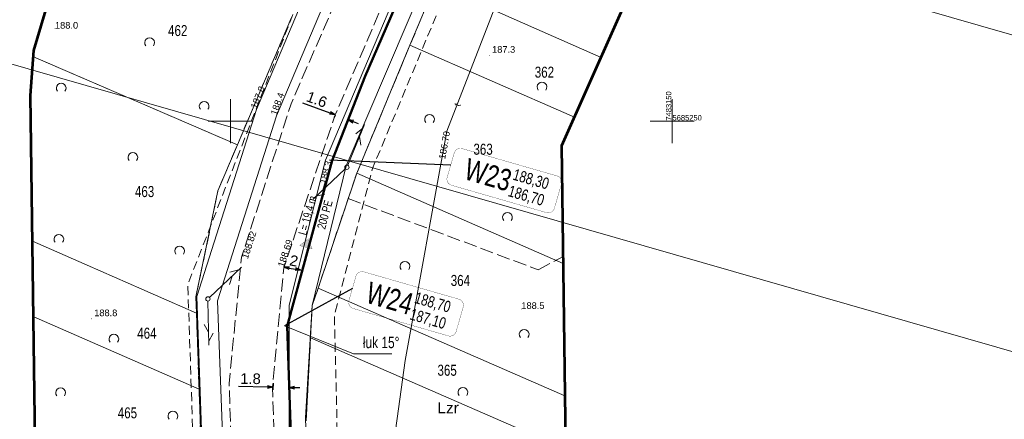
# Model space of a CAD drawing. Header units: metres. Extents: x 7482748 to 7484637, y 5684406 to 5687014.
# Tile 31 of 180: x 7483076 to 7483188, y 5685216 to 5685261. Entities that reach past the tile are written whole.
import ezdxf
from ezdxf.enums import TextEntityAlignment as Align
from ezdxf.lldxf.tags import DXFTag

# ---------------------------------------------------------------- set-up
doc = ezdxf.new("R2010")
doc.units = ezdxf.units.M
doc.header["$MEASUREMENT"] = 0
for name, pattern in [('1', [1.5, 1, -0.5]), ('KTJZ01_500', [2, 1.5, -0.5]), ('l217_500', [2, 1.5, -0.5]), ('l218_500', [1, 0.5, -0.5]), ('PTTL_500', [1.5, 1, -0.5])]:
    doc.linetypes.add(name, pattern=pattern)
for name, color, linetype, lineweight in [('.domiar', 250, 'Continuous', 9), ('.ks tłoczny', 104, 'Continuous', 50), ('_Dzialki', 7, 'Continuous', 0), ('_Dzialki_opis', 7, 'Continuous', 0), ('_Kontury', 7, 'Continuous', 0), ('_Podzial_sekcyjny_krzyze', 7, '1', 13), ('_Uzytki', 7, 'Continuous', 0), ('_Uzytki_opis', 7, 'Continuous', 0), ('_Zakres2', 7, 'Continuous', 0), ('GES__SUSM04_01P', 7, 'Continuous', 13), ('PTTL02_P', 7, 'Continuous', 13), ('RTPW01_P', 7, 'Continuous', 0), ('RTPW02_P', 7, 'Continuous', 0), ('SUPT_L_0', 30, 'Continuous', 13)]:
    doc.layers.add(name, color=color, linetype=linetype, lineweight=lineweight)
doc.layers.add('_ramki_nieplotowane', color=7, linetype='Continuous', lineweight=0, plot=False)
doc.layers.add('GES__SUPS01_07G', color=7, linetype='Continuous', lineweight=13, true_color=0xff9100, transparency=0.25)
doc.layers.add('GES__SUPT_pT', color=7, linetype='Continuous', lineweight=13, true_color=0xff9100, transparency=0.25)
doc.layers.add('GES__SUPS01_07P', color=7, linetype='Continuous', lineweight=13, true_color=0xff9100)
doc.layers.add('GES__SUPT_pL', color=7, linetype='Continuous', lineweight=13, true_color=0xff9100)
doc.layers.add('IS_kanalizacja_sanitarna', color=7, linetype='SOLID', true_color=0x000000)
doc.layers.add('IS_Opisy_działek_Net', color=7, linetype='SOLID', true_color=0x000000)
doc.layers.add('IS_Węzeł_sieci_kanalizacyjnej_-_opisy', color=7, linetype='Continuous')
for name, color, linetype, lineweight, transparency in [('KTJZ01_O', 7, 'KTJZ01_500', 13, 0.5), ('PTRW02_O', 7, 'Continuous', 13, 0.5), ('PTTL02_O', 7, 'PTTL_500', 13, 0.5), ('RTPW01_G', 7, 'Continuous', 13, 0.25), ('RTPW02_G', 7, 'Continuous', 13, 0.25)]:
    doc.layers.add(name, color=color, linetype=linetype, lineweight=lineweight, transparency=transparency)
doc.styles.get("Standard").update_dxf_attribs({"font": 'simplex.shx', "width": 0.75})
doc.styles.add('STYL_ARIAL', font='simplex.shx', dxfattribs={"width": 0.75, "oblique": 0.1})
doc.styles.add('Style-Arial', font='arial.ttf')
tags = doc.linetypes.add('SOLID', pattern=[10, 10, 0]).pattern_tags.tags
tags[6:7] = [DXFTag(74, 4), DXFTag(75, 0), DXFTag(340, '0'), DXFTag(46, 0.0), DXFTag(50, 0.0), DXFTag(44, 0.0), DXFTag(45, 0.0)]
tags[4:5] = [DXFTag(74, 4), DXFTag(75, 0), DXFTag(340, '0'), DXFTag(46, 0.0), DXFTag(50, 0.0), DXFTag(44, 0.0), DXFTag(45, 0.0)]
doc.dimstyles.get("Standard").update_dxf_attribs({"dimtxt": 0.18, "dimasz": 0.18, "dimexe": 0.18, "dimexo": 0.0625, "dimgap": 0.09, "dimtad": 0, "dimtih": 1, "dimtoh": 1, "dimdec": 4, "dimzin": 0, "dimdsep": 46, "dimtxsty": 'Standard', "dimcen": 0.09, "dimadec": 0, "dimazin": 0, "dimtfac": 1, "dimtdec": 4, "dimtofl": 0, "dimtmove": 0, "dimatfit": 3, "dimfxl": 0, "dimtolj": 1, "dimtzin": 0, "dimarcsym": 0})

# ---------------------------------------------------------------- blocks, each defined once
blk = doc.blocks.new('SUPS01_3')
at = {"layer": 'GES__SUPS01_07P', "linetype": 'Continuous', "lineweight": 13}
h = blk.add_hatch(color=256, dxfattribs=at)
edge = h.paths.add_edge_path()
edge.add_arc((0, 0), 0.045, 0, 360)
blk = doc.blocks.new('RTPW01')
at = {"layer": 'RTPW01_P', "linetype": 'Continuous', "lineweight": 0}
h = blk.add_hatch(color=256, dxfattribs=at)
edge = h.paths.add_edge_path()
edge.add_arc((0, 0), 0.045, 0, 360)
blk = doc.blocks.new('RTPW01_1')
at = {"layer": 'RTPW02_P', "linetype": 'Continuous', "lineweight": 0}
h = blk.add_hatch(color=256, dxfattribs=at)
edge = h.paths.add_edge_path()
edge.add_arc((0, 0), 0.045, 0, 360)
blk = doc.blocks.new('PTTL02')
at = {"layer": 'PTTL02_P', "linetype": 'Continuous', "lineweight": 13}
blk.add_arc((0, 0), 0.55, 320.48, 219.52, dxfattribs=at)
blk = doc.blocks.new('SUSM04_01_3')
at = {"layer": 'GES__SUSM04_01P', "linetype": 'Continuous', "lineweight": 13}
blk.add_circle((0, 0), 0.25, dxfattribs=at)
blk = doc.blocks.new('SUPT01_15')
at = {"layer": 'SUPT_L_0', "color": 30, "linetype": 'Continuous', "lineweight": 13}
blk.add_line((0.25, 0), (5.25, 0), dxfattribs=at)
at = {"layer": 'SUPT_L_0', "color": 30, "linetype": 'Continuous', "lineweight": 13, "flags": 128}
for points in [[(3.77, 0), (2.9, -0.5)], [(3.9, 0.5), (4.77, 0)]]:
    blk.add_lwpolyline(points, dxfattribs=at)
blk = doc.blocks.new('SUPT01_16')
at = {"layer": 'SUPT_L_0', "color": 30, "linetype": 'Continuous', "lineweight": 13}
blk.add_line((0.25, 0), (5.25, 0), dxfattribs=at)
at = {"layer": 'SUPT_L_0', "color": 30, "linetype": 'Continuous', "lineweight": 13, "flags": 128}
for points in [[(3.77, 0), (2.9, -0.5)], [(3.9, 0.5), (4.77, 0)]]:
    blk.add_lwpolyline(points, dxfattribs=at)
blk = doc.blocks.new('SUPT01_17')
at = {"layer": 'SUPT_L_0', "color": 30, "linetype": 'Continuous', "lineweight": 13}
blk.add_line((0.25, 0), (5.25, 0), dxfattribs=at)
at = {"layer": 'SUPT_L_0', "color": 30, "linetype": 'Continuous', "lineweight": 13, "flags": 128}
for points in [[(3.77, 0), (2.9, -0.5)], [(3.9, 0.5), (4.77, 0)]]:
    blk.add_lwpolyline(points, dxfattribs=at)
blk = doc.blocks.new('SUPT01_18')
at = {"layer": 'SUPT_L_0', "color": 30, "linetype": 'Continuous', "lineweight": 13}
blk.add_line((0.25, 0), (5.25, 0), dxfattribs=at)
at = {"layer": 'SUPT_L_0', "color": 30, "linetype": 'Continuous', "lineweight": 13, "flags": 128}
for points in [[(3.77, 0), (2.9, -0.5)], [(3.9, 0.5), (4.77, 0)]]:
    blk.add_lwpolyline(points, dxfattribs=at)
blk = doc.blocks.new('TerminatorOpen_0.5')
at = {"color": 0, "linetype": 'ByBlock', "lineweight": -2}
for q in [(-1, 0.25), (-1, 0), (-1, -0.25)]:
    blk.add_line((0, 0), q, dxfattribs=at)
blk = doc.blocks.new('*D509')
at = {"layer": '.domiar', "color": 0, "linetype": 'Continuous', "lineweight": -2, "transparency": 16777216}
for p, q in [((7483111.29, 5685250.92), (7483108.21, 5685252.05)), ((7483111.85, 5685250.66), (7483111.76, 5685250.43)), ((7483113.32, 5685250.12), (7483113.24, 5685249.89)), ((7483113.91, 5685249.96), (7483114.48, 5685249.75))]:
    blk.add_line(p, q, dxfattribs=at)
at = {"layer": 'Defpoints', "color": 0, "linetype": 'Continuous', "transparency": 16777216}
for p in [(7483111.86, 5685250.71), (7483111.95, 5685250.94), (7483113.42, 5685250.4)]:
    blk.add_point(p, dxfattribs=at)
at = {"layer": '.domiar', "color": 0, "linetype": 'Continuous', "lineweight": -2, "transparency": 16777216, "xscale": 0.61, "yscale": 0.61, "zscale": 0.61}
for p, rotation in [((7483111.86, 5685250.71), 339.858189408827), ((7483113.34, 5685250.17), 159.8581894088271)]:
    blk.add_blockref('TerminatorOpen_0.5', p, dxfattribs=dict(at, rotation=rotation))
at = {"layer": '.domiar', "color": 0, "linetype": 'Continuous', "transparency": 16777216, "insert": (7483109.78, 5685252.45), "char_height": 1.2, "attachment_point": 5, "rotation": 339.8582, "style": 'Style-Arial'}
blk.add_mtext('\\A1;1.6', dxfattribs=at)
blk = doc.blocks.new('*D510')
at = {"layer": '.domiar', "color": 0, "linetype": 'Continuous', "lineweight": -2, "transparency": 16777216}
for p, q in [((7483104.21, 5685219.91), (7483100.93, 5685219.96)), ((7483104.83, 5685220.36), (7483104.82, 5685219.6)), ((7483106.64, 5685220.33), (7483106.63, 5685219.57)), ((7483107.25, 5685219.86), (7483107.86, 5685219.85))]:
    blk.add_line(p, q, dxfattribs=at)
at = {"layer": 'Defpoints', "color": 0, "linetype": 'Continuous', "transparency": 16777216}
for p in [(7483104.82, 5685219.9), (7483104.83, 5685220.66), (7483106.65, 5685220.63)]:
    blk.add_point(p, dxfattribs=at)
at = {"layer": '.domiar', "color": 0, "linetype": 'Continuous', "lineweight": -2, "transparency": 16777216, "xscale": 0.61, "yscale": 0.61, "zscale": 0.61}
for p, rotation in [((7483104.82, 5685219.9), 359.163626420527), ((7483106.64, 5685219.87), 179.163626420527)]:
    blk.add_blockref('TerminatorOpen_0.5', p, dxfattribs=dict(at, rotation=rotation))
at = {"layer": '.domiar', "color": 0, "linetype": 'Continuous', "transparency": 16777216, "insert": (7483102.28, 5685220.85), "char_height": 1.2, "attachment_point": 5, "rotation": 359.1636, "style": 'Style-Arial'}
blk.add_mtext('\\A1;1.8', dxfattribs=at)
blk = doc.blocks.new('*D535')
at = {"layer": '.domiar', "color": 0, "linetype": 'Continuous', "lineweight": -2, "transparency": 16777216}
for p, q in [((7483106.11, 5685233.79), (7483106.11, 5685233.79)), ((7483106.65, 5685233.38), (7483107.38, 5685233.24)), ((7483108.03, 5685233.42), (7483108.03, 5685233.42))]:
    blk.add_line(p, q, dxfattribs=at)
at = {"layer": 'Defpoints', "color": 0, "linetype": 'Continuous', "transparency": 16777216}
for p in [(7483106.05, 5685233.5), (7483107.97, 5685233.12), (7483107.97, 5685233.12)]:
    blk.add_point(p, dxfattribs=at)
at = {"layer": '.domiar', "color": 0, "linetype": 'Continuous', "lineweight": -2, "transparency": 16777216, "xscale": 0.61, "yscale": 0.61, "zscale": 0.61}
for p, rotation in [((7483106.05, 5685233.5), 168.8965051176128), ((7483107.97, 5685233.12), 348.8965051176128)]:
    blk.add_blockref('TerminatorOpen_0.5', p, dxfattribs=dict(at, rotation=rotation))
at = {"layer": '.domiar', "color": 0, "linetype": 'Continuous', "transparency": 16777216, "insert": (7483107.19, 5685234.2), "char_height": 1.2, "attachment_point": 5, "rotation": 348.8965, "style": 'Style-Arial'}
blk.add_mtext('\\A1;2', dxfattribs=at)

msp = doc.modelspace()

# ---------------------------------------------------------------- hatches: boundary and pattern name
at = {"layer": 'IS_kanalizacja_sanitarna', "linetype": 'Continuous', "ltscale": 0.01}
msp.add_hatch(color=256, dxfattribs=at).paths.add_polyline_path([(7483108.81116, 5685236.68317), (7483107.82421, 5685235.91608), (7483109.27122, 5685235.52091)])

# ---------------------------------------------------------------- linework, layer by layer
at = {"layer": '.domiar', "linetype": 'Continuous'}
for points in [[(7483106.1214, 5685226.834), (7483113.94211, 5685223.67066), (7483113.94211, 5685223.67066)], [(7483118.28718, 5685223.67066), (7483113.94211, 5685223.67066)]]:
    msp.add_lwpolyline(points, dxfattribs=at)
at = {"layer": '.ks tłoczny', "color": 111, "linetype": 'Continuous', "true_color": 0x70ffb8}
for points in [[(7483111.53955, 5685245.5292), (7483115.24032, 5685255.09944), (7483132.95539, 5685295.95592), (7483138.54339, 5685309.4733), (7483139.69493, 5685312.11185), (7483174.85444, 5685396.9917), (7483187.06249, 5685425.36005)], [(7483111.53955, 5685245.5292), (7483106.43548, 5685226.79226), (7483107.46524, 5685196.7249), (7483109.36959, 5685144.05455), (7483110.59831, 5685103.63896), (7483111.89821, 5685061.37133), (7483113.63311, 5685012.26971), (7483114.57032, 5684988.82931), (7483102.48881, 5684987.74175)]]:
    msp.add_lwpolyline(points, dxfattribs=at)
at = {"layer": '_Dzialki', "color": 96, "linetype": 'Continuous', "true_color": 0x008000, "flags": 128}
for points in [[(7483120.33, 5685258.59), (7483123.22, 5685265.51)], [(7483141.95, 5685257.21), (7483123.22, 5685265.51)], [(7483106.93, 5685261.73), (7483100.79, 5685247.31)], [(7483114.3, 5685244.1), (7483120.33, 5685258.59)], [(7483138.94, 5685250.46), (7483120.33, 5685258.59)], [(7483100.79, 5685247.31), (7483077.72, 5685257.29)], [(7483098.58, 5685242.11), (7483100.79, 5685247.31)], [(7483114.3, 5685244.1), (7483109.93, 5685231.09)], [(7483137.67, 5685233.91), (7483114.3, 5685244.1)], [(7483096.11, 5685230.11), (7483098.58, 5685242.11)], [(7483077.62, 5685236.42), (7483096.17, 5685228.26)], [(7483109.93, 5685231.09), (7483109.26, 5685229.12)], [(7483109.93, 5685231.09), (7483137.87, 5685218.9)], [(7483096.17, 5685228.26), (7483096.11, 5685230.11)], [(7483109.26, 5685229.12), (7483109.07, 5685225.47)], [(7483096.46, 5685219.66), (7483077.74, 5685227.85)], [(7483096.17, 5685228.26), (7483096.46, 5685219.66)], [(7483109.07, 5685225.47), (7483108.57, 5685216.07)], [(7483137.95, 5685212.87), (7483109.07, 5685225.47)], [(7483096.46, 5685219.66), (7483096.92, 5685206.07)]]:
    msp.add_lwpolyline(points, dxfattribs=at)
at = {"layer": '_Kontury', "color": 96, "linetype": 'l217_500', "true_color": 0x008000, "flags": 128}
for points in [[(7483123.22, 5685265.51), (7483120.33, 5685258.59)], [(7483100.79, 5685247.31), (7483106.93, 5685261.73)], [(7483120.33, 5685258.59), (7483114.3, 5685244.1)], [(7483100.79, 5685247.31), (7483077.72, 5685257.29)], [(7483098.58, 5685242.11), (7483100.79, 5685247.31)], [(7483114.3, 5685244.1), (7483113.34, 5685241.25)], [(7483096.11, 5685230.11), (7483098.58, 5685242.11)], [(7483113.34, 5685241.25), (7483109.93, 5685231.09)], [(7483113.34, 5685241.25), (7483134.85, 5685233.17)], [(7483134.85, 5685233.17), (7483137.66, 5685234.68)], [(7483109.93, 5685231.09), (7483109.26, 5685229.12)], [(7483096.17, 5685228.26), (7483096.11, 5685230.11)], [(7483109.26, 5685229.12), (7483109.07, 5685225.47)], [(7483096.46, 5685219.66), (7483096.17, 5685228.26)], [(7483109.07, 5685225.47), (7483108.57, 5685216.07)], [(7483096.92, 5685206.07), (7483096.46, 5685219.66)]]:
    msp.add_lwpolyline(points, dxfattribs=at)
at = {"layer": '_Podzial_sekcyjny_krzyze', "linetype": 'Continuous'}
for p, q in [((7483100, 5685247.5), (7483100, 5685252.5)), ((7483150, 5685247.5), (7483150, 5685252.5)), ((7483097.5, 5685250), (7483102.5, 5685250)), ((7483147.5, 5685250), (7483152.5, 5685250))]:
    msp.add_line(p, q, dxfattribs=at)
at = {"layer": '_ramki_nieplotowane', "color": 3, "linetype": 'Continuous', "lineweight": 0, "flags": 128}
for points in [[(7482977.55, 5685284.54), (7483263.01, 5685202.51), (7483379.14, 5685606.66), (7483093.69, 5685688.69), (7482977.55, 5685284.54)], [(7482859.59, 5684916.76), (7483145.04, 5684834.73), (7483261.18, 5685238.87), (7482975.72, 5685320.9), (7482859.59, 5684916.76)]]:
    msp.add_lwpolyline(points, close=True, dxfattribs=at)
at = {"layer": '_Uzytki', "color": 96, "linetype": 'l218_500', "true_color": 0x008000, "flags": 128}
for points in [[(7483123.22, 5685265.51), (7483120.33, 5685258.59)], [(7483100.79, 5685247.31), (7483106.93, 5685261.73)], [(7483120.33, 5685258.59), (7483114.3, 5685244.1)], [(7483098.58, 5685242.11), (7483100.79, 5685247.31)], [(7483114.3, 5685244.1), (7483113.35, 5685241.26)], [(7483096.11, 5685230.11), (7483098.58, 5685242.11)], [(7483113.35, 5685241.26), (7483109.93, 5685231.09)], [(7483109.93, 5685231.09), (7483109.26, 5685229.12)], [(7483096.17, 5685228.26), (7483096.11, 5685230.11)], [(7483109.26, 5685229.12), (7483109.07, 5685225.47)], [(7483096.46, 5685219.66), (7483096.17, 5685228.26)], [(7483109.07, 5685225.47), (7483108.57, 5685216.07)], [(7483096.92, 5685206.07), (7483096.46, 5685219.66)]]:
    msp.add_lwpolyline(points, dxfattribs=at)
at = {"layer": '_Zakres2', "color": 250, "linetype": 'Continuous', "lineweight": 53, "flags": 128}
for points in [[(7482829.67654, 5684768.25134), (7482942.87, 5684811.32), (7482955.9, 5684816.87), (7482934.26, 5684841.74), (7482940.7, 5684859.12), (7482955.35, 5684902.48), (7482970.59, 5684932.56), (7483043.25, 5684948.38), (7483080.44, 5685025.6), (7483077.4, 5685252.91), (7483077.77, 5685257.98), (7483079.94, 5685265.4), (7483148.95, 5685430.02)], [(7483207.76, 5685405.15), (7483137.49, 5685247.19), (7483140.53, 5685019.34), (7483139.99, 5685013.26), (7483137.56, 5685005.92), (7483096.93, 5684921.54), (7483096.11, 5684919.96), (7483039.08, 5684817.62)]]:
    msp.add_lwpolyline(points, dxfattribs=at)
at = {"layer": 'GES__SUPT_pL', "linetype": 'Continuous', "lineweight": 13, "flags": 128}
msp.add_lwpolyline([(7483117.97, 5685058.87), (7483117.51, 5685069.93), (7483116.62, 5685082.61), (7483118.3, 5685095.28), (7483116.03, 5685132.64), (7483115.21, 5685150.14), (7483114.82, 5685154.18), (7483114.09, 5685161.65), (7483114.83, 5685169.3), (7483117.18, 5685180.89), (7483116.85, 5685186.95), (7483116.45, 5685200.31), (7483117.93, 5685209.52), (7483119.8, 5685222.9), (7483124.51, 5685248.86), (7483139.17, 5685286.69), (7483148.69, 5685312.88), (7483161.1, 5685348.44)], dxfattribs=at)
at = {"layer": 'IS_kanalizacja_sanitarna', "linetype": 'Continuous', "ltscale": 0.01, "const_width": 0.02}
msp.add_lwpolyline([(7483108.81116, 5685236.68317), (7483107.82421, 5685235.91608), (7483109.27122, 5685235.52091), (7483108.81116, 5685236.68317)], dxfattribs=at)
at = {"layer": 'IS_Węzeł_sieci_kanalizacyjnej_-_opisy', "color": 18, "linetype": 'SOLID', "ltscale": 0.01, "true_color": 0x000000, "const_width": 0.03}
for points in [[(7483125.03146, 5685242.74442), (7483135.78467, 5685239.6485, 0.414214), (7483136.67576, 5685240.14119), (7483137.47257, 5685242.90877, 0.414214), (7483136.97987, 5685243.79987), (7483126.22667, 5685246.89579, 0.414214), (7483125.33557, 5685246.40309), (7483124.53877, 5685243.63551, 0.414214), (7483125.03146, 5685242.74442)], [(7483113.90996, 5685228.79859), (7483124.66316, 5685225.70267, 0.414214), (7483125.55426, 5685226.19536), (7483126.35106, 5685228.96294, 0.414214), (7483125.85837, 5685229.85404), (7483115.10517, 5685232.94996, 0.414214), (7483114.21407, 5685232.45726), (7483113.41727, 5685229.68968, 0.414214), (7483113.90996, 5685228.79859)]]:
    msp.add_lwpolyline(points, format="xyb", dxfattribs=at)
at = {"layer": 'IS_Węzeł_sieci_kanalizacyjnej_-_opisy', "color": 18, "linetype": 'SOLID', "ltscale": 0.01, "true_color": 0x000000}
for points in [[(7483124.93717, 5685245.0193), (7483111.23748, 5685245.56766)], [(7483113.81567, 5685231.07347), (7483106.1214, 5685226.834)]]:
    msp.add_lwpolyline(points, dxfattribs=at)
at = {"layer": 'KTJZ01_O', "linetype": 'KTJZ01_500', "lineweight": 13, "flags": 128}
for points in [[(7483221.07, 5685563.87), (7483222.18, 5685542.46), (7483221.53, 5685535.26), (7483216.87, 5685514.67), (7483204.85, 5685486.19), (7483191.59, 5685454.78), (7483151.63, 5685358.17), (7483113.66, 5685267.56), (7483106.87, 5685251.95), (7483101.26, 5685234.59), (7483099.86, 5685220.3), (7483103.41, 5685118.86), (7483107.96, 5684987.3)], [(7483113.97, 5684956.93), (7483112.85, 5684988.18), (7483108.34, 5685118.98), (7483104.76, 5685219.9), (7483106.05, 5685233.41), (7483111.87, 5685250.71), (7483118.32, 5685265.73), (7483156.33, 5685356.56), (7483196.51, 5685453.56), (7483209.55, 5685484.36), (7483221.55, 5685513.06), (7483221.82, 5685513.58), (7483222.2, 5685514.44), (7483222.44, 5685514.98)]]:
    msp.add_lwpolyline(points, dxfattribs=at)
at = {"layer": 'PTRW02_O', "linetype": 'Continuous', "lineweight": 13, "flags": 128}
msp.add_lwpolyline([(7483117.58, 5684964.42), (7483116.03, 5684999.53), (7483113.68, 5685057.2), (7483112.17, 5685113.49), (7483109.78, 5685175.41), (7483108.52, 5685216.44), (7483109.26, 5685229.12), (7483113.1, 5685244.94), (7483138.84, 5685305.16), (7483136.91, 5685307.23), (7483110.77, 5685245.57), (7483106.65, 5685229.19), (7483106.65, 5685211.85), (7483107.79, 5685174.86), (7483109.86, 5685113.53), (7483111.61, 5685058.54), (7483113.78, 5684998.61), (7483115.27, 5684959.63)], dxfattribs=at)
msp.add_lwpolyline([(7483123.21, 5685293.16), (7483120.94, 5685293.92), (7483102.96, 5685251.33), (7483096.2, 5685230.17), (7483098.16, 5685174.16), (7483100.39, 5685113.17), (7483102.12, 5685058.32), (7483103.87, 5685023.41), (7483104.49, 5684986.77), (7483106.47, 5684987.27), (7483105.73, 5685024.81), (7483104.45, 5685058.5), (7483102.6, 5685113.13), (7483100.62, 5685174.46), (7483098.55, 5685229.65), (7483105.23, 5685250.6), (7483123.21, 5685293.16)], close=True, dxfattribs=at)
at = {"layer": 'PTTL02_O', "linetype": 'PTTL_500', "lineweight": 13, "flags": 128}
for points in [[(7483089.33, 5684970.52), (7483086.07, 5684986.89), (7483102.79, 5685004.22), (7483100.89, 5685064.81), (7483096.55, 5685191.25), (7483095.18, 5685231.51), (7483118.7, 5685291.89), (7483120.94, 5685293.92), (7483123.21, 5685293.16), (7483153.03, 5685363.66), (7483173.01, 5685415.81), (7483148.27, 5685428.4)], [(7483206.01, 5685401.21), (7483187.02, 5685414.81), (7483116.09, 5685244.65), (7483111.77, 5685228), (7483118.26, 5684965.85)]]:
    msp.add_lwpolyline(points, dxfattribs=at)

# ---------------------------------------------------------------- block references
at = {"layer": 'GES__SUPS01_07P', "linetype": 'Continuous', "lineweight": 13}
msp.add_blockref('SUPS01_3', (7483124.51, 5685248.86), dxfattribs=at)
at = {"layer": 'GES__SUSM04_01P', "linetype": 'Continuous', "lineweight": 13, "rotation": 270}
for p in [(7483113.19, 5685244.78), (7483097.46, 5685229.88)]:
    msp.add_blockref('SUSM04_01_3', p, dxfattribs=at)
at = {"layer": 'PTTL02_P', "linetype": 'Continuous', "lineweight": 13}
for p in [(7483090.86, 5685258.88), (7483135.27, 5685253.87), (7483080.86, 5685253.73), (7483097.03, 5685251.69), (7483122.54, 5685250.21), (7483088.97, 5685245.89), (7483131.36, 5685239.12), (7483080.59, 5685236.64), (7483094.26, 5685235.3), (7483119.76, 5685233.57), (7483086.82, 5685225.33), (7483133.25, 5685225.88), (7483080.79, 5685219.26), (7483126.32, 5685219.32), (7483093.5, 5685216.63)]:
    msp.add_blockref('PTTL02', p, dxfattribs=at)
at = {"layer": 'RTPW01_P', "linetype": 'Continuous', "lineweight": 0}
for p in [(7483080.15, 5685260.47), (7483129.32, 5685257.44), (7483102.96, 5685251.33), (7483105.23, 5685250.6), (7483110.77, 5685245.57), (7483132.93, 5685228.75), (7483084.29, 5685227.63)]:
    msp.add_blockref('RTPW01', p, dxfattribs=at)
at = {"layer": 'RTPW02_P', "linetype": 'Continuous', "lineweight": 0}
for p in [(7483101.26, 5685234.59), (7483106.05, 5685233.41)]:
    msp.add_blockref('RTPW01_1', p, dxfattribs=at)
at = {"layer": 'SUPT_L_0', "color": 30, "linetype": 'Continuous', "lineweight": 13}
for name, p, rotation in [('SUPT01_18', (7483113.19, 5685244.78), 67.57), ('SUPT01_17', (7483113.19, 5685244.78), 223.45), ('SUPT01_16', (7483097.46, 5685229.88), 43.45), ('SUPT01_15', (7483097.46, 5685229.88), 271.14)]:
    msp.add_blockref(name, p, dxfattribs=dict(at, rotation=rotation))

# ---------------------------------------------------------------- texts
at = {"layer": '.domiar', "color": 7, "linetype": 'Continuous', "insert": (7483109.96731, 5685241.34174), "char_height": 0.9648, "attachment_point": 9, "rotation": 74.7385491}
msp.add_mtext('\\fArial|b0|i0;L= 19,4 m', dxfattribs=at)
at = {"layer": '_Dzialki_opis', "color": 96, "true_color": 0x008000, "char_height": 1.25, "attachment_point": 7, "line_spacing_factor": 0.6, "style": 'STYL_ARIAL'}
for s, insert in [('\\fArial|b0|i0|c238238|p39;462', (7483092.95, 5685259.61)), ('\\fArial|b0|i0|c238238|p39;362', (7483134.45, 5685254.9)), ('\\fArial|b0|i0|c238238|p39;363', (7483127.51, 5685246.18)), ('\\fArial|b0|i0|c238238|p39;463', (7483089.2, 5685241.39)), ('\\fArial|b0|i0|c238238|p39;364', (7483124.94, 5685231.33)), ('\\fArial|b0|i0|c238238|p39;464', (7483089.46, 5685225.36)), ('\\fArial|b0|i0|c238238|p39;365', (7483123.44, 5685221.17)), ('\\fArial|b0|i0|c238238|p39;465', (7483087.26, 5685216.35))]:
    msp.add_mtext(s, dxfattribs=dict(at, insert=insert))
at = {"layer": '_Podzial_sekcyjny_krzyze', "color": 7, "linetype": 'Continuous', "lineweight": 30, "style": 'Style-Arial'}
msp.add_text('7483150', height=0.61, rotation=90, dxfattribs=at).set_placement((7483149.91, 5685250.06))
msp.add_text('5685250', height=0.61, dxfattribs=at).set_placement((7483150.04, 5685250.08))
at = {"layer": '_Uzytki_opis', "color": 96, "linetype": 'Continuous', "lineweight": 13, "true_color": 0x008000, "style": 'Style-Arial'}
msp.add_text('Lzr', height=1.25, dxfattribs=at).set_placement((7483123.43, 5685216.93))
at = {"layer": 'GES__SUPS01_07G', "linetype": 'Continuous', "lineweight": 13, "style": 'Style-Arial'}
msp.add_text('186.70', height=0.75, rotation=79.71, dxfattribs=at).set_placement((7483124.51, 5685248.86), align=Align.MIDDLE_RIGHT)
at = {"layer": 'GES__SUPT_pT', "linetype": 'Continuous', "lineweight": 13, "style": 'Style-Arial'}
msp.add_text('t', height=0.75, rotation=68.82, dxfattribs=at).set_placement((7483125.67, 5685251.86), align=Align.MIDDLE_CENTER)
at = {"layer": 'IS_Opisy_działek_Net', "linetype": 'Continuous', "ltscale": 0.01, "insert": (7483110.66192, 5685241.15222), "char_height": 0.9648, "attachment_point": 3, "rotation": 74.7385491}
msp.add_mtext('{\\fArial|b0|i0|c238|p34;200 PE}', dxfattribs=at)
at = {"layer": 'IS_Węzeł_sieci_kanalizacyjnej_-_opisy', "color": 18, "linetype": 'SOLID', "ltscale": 0.01, "true_color": 0x000000, "rotation": 343.9385491}
for s, insert, char_height, attachment_point in [('\\fArial|b0|i0;W23', (7483131.36046, 5685241.99243), 2.448, 9), ('\\fArial|b0|i0;188,30', (7483131.80383, 5685243.17097), 1.2888, 7), ('\\fArial|b0|i0;186,70', (7483131.69029, 5685242.77659), 1.2888, 1), ('\\fArial|b0|i0;W24', (7483120.23896, 5685228.0466), 2.448, 9), ('\\fArial|b0|i0;188,70', (7483120.68233, 5685229.22514), 1.2888, 7), ('\\fArial|b0|i0;187,10', (7483120.56878, 5685228.83076), 1.2888, 1)]:
    msp.add_mtext(s, dxfattribs=dict(at, insert=insert, char_height=char_height, attachment_point=attachment_point))
at = {"layer": 'IS_Węzeł_sieci_kanalizacyjnej_-_opisy', "color": 18, "linetype": 'SOLID', "ltscale": 0.01, "true_color": 0x000000, "insert": (7483114.99176, 5685224.29242), "char_height": 1.2888, "attachment_point": 7}
msp.add_mtext('{\\fArial|b0|i0|c238|p34;łuk 15%%D}', dxfattribs=at)
at = {"layer": 'RTPW01_G', "linetype": 'Continuous', "lineweight": 13, "style": 'Style-Arial'}
for s, p in [('188.0', (7483080.15, 5685260.47)), ('187.3', (7483129.62, 5685257.74)), ('188.5', (7483132.93, 5685228.75)), ('188.8', (7483084.59, 5685227.93))]:
    msp.add_text(s, height=0.75, dxfattribs=at).set_placement(p)
for s, rotation, p in [('187.8', 67.79, (7483102.96, 5685251.33)), ('188.4', 70.25, (7483105.23, 5685250.6))]:
    msp.add_text(s, height=0.75, rotation=rotation, dxfattribs=at).set_placement(p)
msp.add_text('188.3', height=0.75, rotation=74.52, dxfattribs=at).set_placement((7483110.77, 5685245.57), align=Align.TOP_RIGHT)
at = {"layer": 'RTPW02_G', "linetype": 'Continuous', "lineweight": 13, "style": 'Style-Arial'}
msp.add_text('188.82', height=0.75, rotation=72.08, dxfattribs=at).set_placement((7483101.26, 5685234.59), align=Align.TOP_LEFT)
msp.add_text('188.69', height=0.75, rotation=71.41, dxfattribs=at).set_placement((7483106.05, 5685233.41))

# ---------------------------------------------------------------- dimensions: what is measured, and where the dimension line sits
at = {"layer": '.domiar', "color": 7, "linetype": 'Continuous'}
for p1, p2, distance, picture, middle in [((7483113.42393, 5685250.40223), (7483111.94851, 5685250.94338), 0.24614, '*D509', (7483109.77885, 5685252.44912)), ((7483106.05, 5685233.5), (7483107.97476, 5685233.12225), 0, '*D535', (7483107.18618, 5685234.19669)), ((7483106.64656, 5685220.62908), (7483104.83215, 5685220.65557), 0.75654, '*D510', (7483102.27759, 5685220.84902))]:
    dim = msp.add_aligned_dim(p1=p1, p2=p2, distance=distance, dimstyle='Standard', override={"dimtxt": 1.2, "dimasz": 0.61, "dimexe": 0.3, "dimexo": 0.3, "dimgap": 0.3, "dimtad": 1, "dimtih": 0, "dimtoh": 0, "dimdec": 1, "dimzin": 11, "dimdsep": 0, "dimtxsty": 'Style-Arial', "dimblk": 'TerminatorOpen_0.5', "dimadec": 4, "dimazin": 3, "dimtdec": 1, "dimatfit": 1, "dimldrblk": 'TerminatorOpen_0.5', "dimfrac": 2, "dimtzin": 11}, dxfattribs=at)
    dim.commit()
    dim.dimension.update_dxf_attribs({"geometry": picture, "text_midpoint": middle})

doc.saveas('drawing.dxf')
